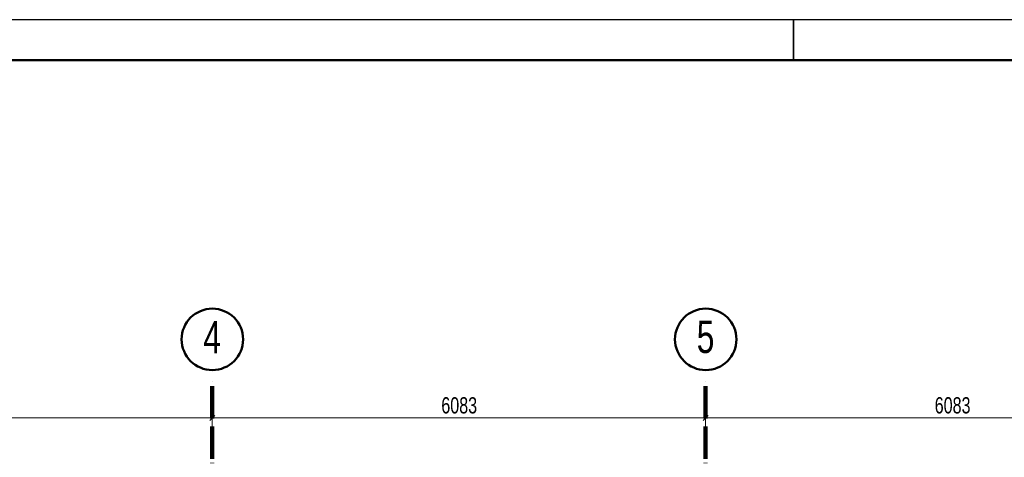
# Model space of a CAD drawing. Header units: millimetres. Extents: x 0 to 60000, y 0 to 29700.
# Tile 74 of 86: x 21711 to 33850, y 24299 to 29700. Entities that reach past the tile are written whole.
import ezdxf

# ---------------------------------------------------------------- set-up
doc = ezdxf.new("R2010")
doc.units = ezdxf.units.MM
doc.linetypes.add('STRICHPUNKT2_S11', pattern=[500, 400, -50, 0, -50])
doc.linetypes.add('STRICHPUNKT2_S5', pattern=[1100, 800, -100, 100, -100])
for name, color, linetype, lineweight in [('Ogólne', 7, 'Continuous', 25), ('Osie', 30, 'STRICHPUNKT2_S5', 18), ('Posadowienie płytkie', 7, 'Continuous', 25)]:
    doc.layers.add(name, color=color, linetype=linetype, lineweight=lineweight)
doc.styles.add('ARIAL', font='ARIAL.TTF')

msp = doc.modelspace()

# ---------------------------------------------------------------- linework, layer by layer
at = {"layer": 'Ogólne', "color": 4, "linetype": 'Continuous', "lineweight": 13, "transparency": 33554687}
for p, q in [((18002, 24785), (24085, 24785)), ((24055, 24755), (24115, 24815)), ((24085, 24785), (24085, 24885)), ((24085, 24785), (24085, 24685)), ((24085, 24785), (30168, 24785)), ((30138, 24755), (30198, 24815)), ((30168, 24785), (30168, 24885)), ((30168, 24785), (30168, 24685)), ((30168, 24785), (36251, 24785))]:
    msp.add_line(p, q, dxfattribs=at)
at = {"layer": 'Osie', "color": 1, "linetype": 'STRICHPUNKT2_S11', "lineweight": 140, "transparency": 33554687}
for p, q in [((24085, 4275), (24085, 25275)), ((30168, 4275), (30168, 25275))]:
    msp.add_line(p, q, dxfattribs=at)
at = {"layer": 'Osie', "color": 2, "linetype": 'Continuous', "lineweight": 50, "transparency": 33554687}
for centre in [(24086, 25755), (30169, 25755)]:
    msp.add_circle(centre, 379, dxfattribs=at)
at = {"layer": 'Posadowienie płytkie', "color": 6, "linetype": 'Continuous', "lineweight": 35, "transparency": 33554687}
msp.add_line((31250, 29700), (31250, 29200), dxfattribs=at)
at = {"layer": 'Posadowienie płytkie', "color": 3, "linetype": 'Continuous', "lineweight": 25, "transparency": 33554687}
msp.add_lwpolyline([(0, 0), (60000, 0), (60000, 29700), (0, 29700), (0, 0)], close=True, dxfattribs=at)
at = {"layer": 'Posadowienie płytkie', "color": 2, "linetype": 'Continuous', "lineweight": 50, "transparency": 33554687}
msp.add_lwpolyline([(2000, 500), (59500, 500), (59500, 29200), (2000, 29200), (2000, 500)], close=True, dxfattribs=at)

# ---------------------------------------------------------------- texts
at = {"layer": 'Ogólne', "color": 3, "linetype": 'Continuous', "lineweight": 25, "transparency": 33554687, "char_height": 200, "width": 514.96, "attachment_point": 7, "style": 'ARIAL'}
for insert in [(26909, 24838), (32992, 24838)]:
    msp.add_mtext('\\W0.71;6083', dxfattribs=dict(at, insert=insert))
at = {"layer": 'Osie', "color": 2, "linetype": 'Continuous', "lineweight": 50, "transparency": 33554687, "char_height": 400, "attachment_point": 7, "style": 'ARIAL'}
for s, insert, width in [('\\W0.70;4', (23975, 25581), 362.17), ('\\W0.70;5', (30058, 25581), 362.18)]:
    msp.add_mtext(s, dxfattribs=dict(at, insert=insert, width=width))

doc.saveas('drawing.dxf')
